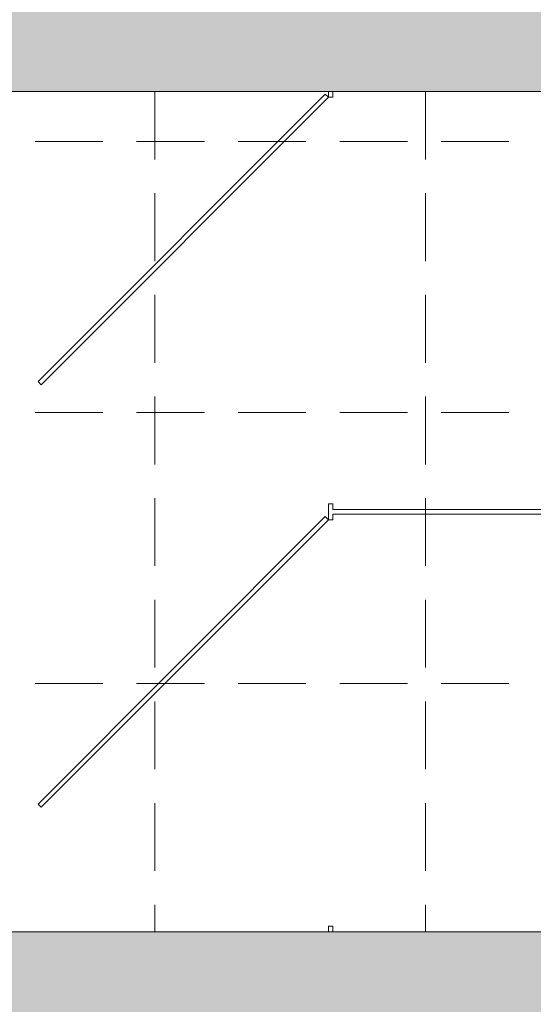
# Model space of a CAD drawing. Header units: millimetres. Extents: x -23540 to 53212, y -37964 to 41185.
# Tile 150 of 203: x 12935 to 13049, y -31901 to -31683. Entities that reach past the tile are written whole.
import ezdxf

# ---------------------------------------------------------------- set-up
doc = ezdxf.new("R2010")
doc.units = ezdxf.units.MM
doc.linetypes.add('DASHEDX2', pattern=[1.5, 1, -0.5])
doc.layers.get('0').update_dxf_attribs({"lineweight": 18})
doc.layers.add('PG_PRZERYWANE_ŚREDNIE', color=1, linetype='DASHEDX2', lineweight=18)
doc.layers.add('PG_ŚCIANY_DZIAŁOWE', color=3, linetype='Continuous', lineweight=18)

msp = doc.modelspace()

# ---------------------------------------------------------------- hatches: boundary and pattern name
at = {"layer": 'PG_ŚCIANY_DZIAŁOWE', "true_color": 0x636466, "transparency": 33554610}
h = msp.add_hatch(color=251, dxfattribs=at)
h.dxf.hatch_style = 1
h.paths.add_polyline_path([(13387.3, -31474.96), (13350.37, -31474.96), (13350.37, -31943.46), (13176.37, -31943.46), (13176.37, -31559.46), (13176.37, -31451.46), (13053.87, -31451.46), (13053.87, -31469.96), (13133.37, -31469.96), (13133.37, -31680.46), (12885.87, -31680.46), (12885.87, -31469.96), (12952.87, -31469.96), (12952.87, -31451.46), (12859.37, -31451.46), (12859.37, -31469.96), (12871.37, -31469.96), (12871.37, -31698.96), (13133.37, -31698.96), (13133.37, -31884.96), (12758.37, -31884.96), (12758.37, -31469.96), (12758.37, -31451.46), (12708.37, -31451.46), (12708.37, -31467.46), (12739.87, -31467.46), (12739.87, -31905.96), (12939.37, -31905.96), (12939.37, -31912.96), (12948.37, -31912.96), (12948.37, -31905.96), (13137.37, -31905.96), (13137.37, -32071.46), (13123.87, -32071.46), (13123.87, -32143.46), (13198.93, -32143.46), (13198.93, -31989.42), (13387.3, -31989.42)])
h.paths.add_polyline_path([(13350.37, -31334.96), (13387.3, -31334.96), (13387.3, -31300.46), (13350.37, -31330.46)])

# ---------------------------------------------------------------- linework, layer by layer
at = {"color": 251, "lineweight": 20, "true_color": 0x636466}
for p, q in [((12871.37, -31698.96), (13133.37, -31698.96)), ((13002.67, -31699.51), (12939.03, -31763.15)), ((13003.37, -31700.21), (12939.73, -31763.85)), ((13002.67, -31699.51), (13003.37, -31700.21)), ((13003.37, -31698.96), (13003.37, -31700.21)), ((13004.37, -31700.21), (13003.37, -31700.21)), ((13004.37, -31698.96), (13004.37, -31700.21)), ((12939.03, -31763.15), (12939.73, -31763.85)), ((13003.37, -31790.21), (13003.37, -31793.71)), ((13004.37, -31790.21), (13003.37, -31790.21)), ((13004.37, -31790.21), (13004.37, -31791.46)), ((13133.37, -31791.46), (13004.37, -31791.46)), ((13002.67, -31793.01), (12939.03, -31856.65)), ((13003.37, -31793.71), (12939.73, -31857.35)), ((13002.67, -31793.01), (13003.37, -31793.71)), ((13004.37, -31793.71), (13003.37, -31793.71)), ((13004.37, -31792.46), (13004.37, -31793.71)), ((13133.37, -31792.46), (13004.37, -31792.46)), ((12939.03, -31856.65), (12939.73, -31857.35)), ((13003.37, -31883.71), (13003.37, -31884.96)), ((13004.37, -31883.71), (13003.37, -31883.71)), ((13004.37, -31883.71), (13004.37, -31884.96))]:
    msp.add_line(p, q, dxfattribs=at)
at = {"color": 251, "true_color": 0x636466}
msp.add_line((12758.37, -31884.96), (13133.37, -31884.96), dxfattribs=at)
at = {"layer": 'PG_PRZERYWANE_ŚREDNIE', "color": 251, "lineweight": 15, "ltscale": 15, "true_color": 0x636466}
for p, q in [((12964.87, -31698.96), (12964.87, -31884.96)), ((13024.87, -31698.96), (13024.87, -31884.96)), ((13133.37, -31709.96), (12758.37, -31709.96)), ((13133.37, -31769.96), (12758.37, -31769.96)), ((13133.37, -31829.96), (12758.37, -31829.96))]:
    msp.add_line(p, q, dxfattribs=at)

doc.saveas('drawing.dxf')
